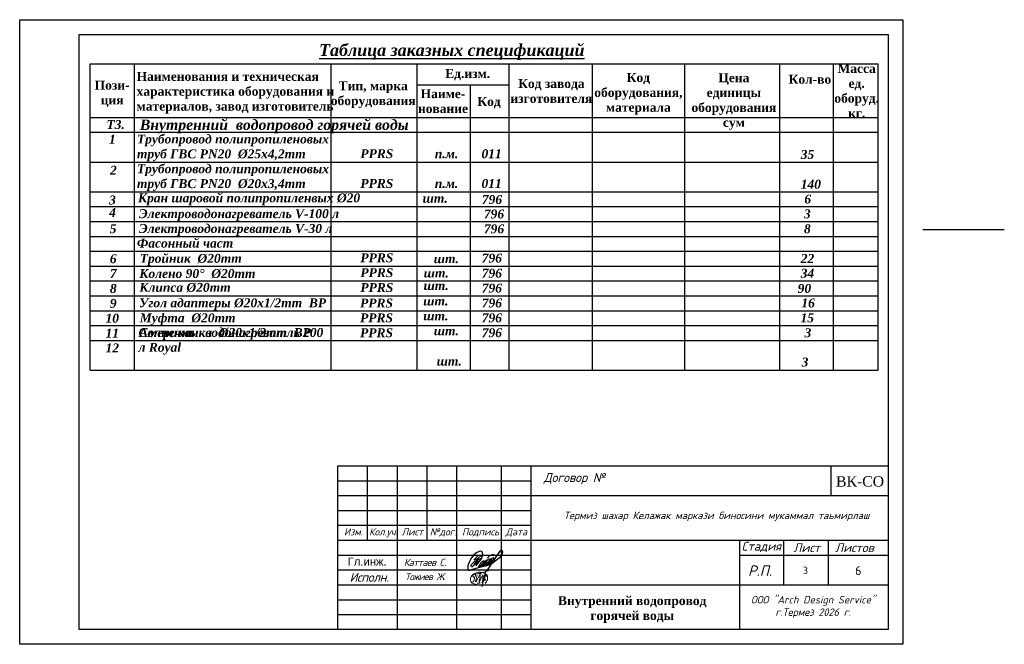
# Model space of a CAD drawing. Header units: inches. Extents: x 8001 to 766003, y -84601 to 563258.
# Tile 120 of 169: x 459026 to 492136, y 31797 to 52797. Entities that reach past the tile are written whole.
import ezdxf

# ---------------------------------------------------------------- set-up
doc = ezdxf.new("R2010")
doc.units = ezdxf.units.IN
doc.header["$MEASUREMENT"] = 0
doc.layers.add('_0', color=7, linetype='Continuous', lineweight=15)
doc.layers.add('ФВС-3', color=7, linetype='Continuous', lineweight=25)
doc.layers.add('liniya', color=7, linetype='Continuous')
doc.styles.add('MyStyle', font='isocpeur.ttf', dxfattribs={"height": 400})
doc.styles.add('OOO-Kazar', font='txt')
doc.styles.get("Standard").update_dxf_attribs({"font": 'arial.ttf'})

# ---------------------------------------------------------------- blocks, each defined once
blk = doc.blocks.new('gfnfd')
at = {"layer": '_0', "color": 5, "ltscale": 100}
for points in [[(6520818, 2413294), (6520848, 2413294)], [(6520801, 2413192), (6520834, 2413192)]]:
    blk.add_lwpolyline(points, dxfattribs=at)
blk.add_arc((6518800, 2413812), 2051, 342.7953, 345.3289, dxfattribs=at)
for points in [[(6520800, 2413285), (6520787, 2413205), (6520836, 2413285), (6520823, 2413202), (6520866, 2413283), (6520858, 2413196), (6520895, 2413322), (6520855, 2413150)], [(6520891, 2413186), (6520915, 2413229), (6520915, 2413269), (6520746, 2413281), (6520730, 2413208), (6520827, 2413173)], [(6520765, 2413255), (6520754, 2413268), (6520847, 2413305), (6520939, 2413339)], [(6520888, 2413288), (6520900, 2413266), (6520879, 2413250), (6520895, 2413224), (6520870, 2413213), (6520870, 2413207)], [(6520760, 2413206), (6520746, 2413203)]]:
    blk.add_spline(points, degree=3, dxfattribs=at)
blk = doc.blocks.new('rrwerewrewrewrew')
at = {"color": 5}
for points in [[(387872, 564817), (385461, 560165, 0.55556748), (386382, 560107), (391670, 566719), (392907, 570003, 0.16524673), (392907, 572723, 0.43735193), (390680, 575054, 0.1925367), (387853, 574100), (386571, 573489), (385290, 572586), (383117, 570710), (380078, 566719), (378699, 564105), (377285, 560326), (377078, 559578, 0.07852278), (377003, 555809, 0.23019417), (377694, 554621, 0.0887128), (377781, 554616, 0.0887128), (379419, 554812, 0.0887128), (381084, 555304), (390088, 557920), (399004, 560086), (402154, 561376)], [(390507, 558635), (395529, 562210), (397057, 563852), (397766, 564614), (397257, 565308), (395804, 564684), (393930, 562390), (393187, 560845, 0.24255711), (393041, 559580, 0.40328304), (393704, 559264), (399431, 563972), (400603, 565962), (400228, 566548), (398635, 565939), (397633, 564795), (395782, 562481), (395782, 560295), (396385, 560295), (399478, 562450), (401915, 565049, 0.04813408), (402290, 566969, 0.1195267), (400636, 565910), (398470, 562543), (398470, 560904), (398892, 560600), (405033, 566245, 0.12154345), (405033, 567557, 0.35845704), (404400, 567908, 0.15003716), (402713, 566737), (401915, 565049), (401358, 564455, 0.10332709), (401119, 561843, 0.57533837), (401471, 561164, 0.15295213), (402959, 561934), (404869, 563552), (412161, 569153), (414224, 572291), (414531, 574421), (414044, 575728), (413253, 576151), (412242, 575691), (411129, 574552), (409777, 572512), (406098, 567138), (396979, 553520)], [(387980, 570424), (385421, 567493, 0.22899883), (385508, 566433, 0.41488709), (386276, 566280), (387929, 567230), (391574, 570827), (387929, 567230), (383602, 559965), (381685, 558391), (380818, 558391), (380448, 559062), (380582, 559876), (380932, 560780), (382245, 562139), (384351, 563843), (392166, 568035)], [(393348, 564247, 0.15829732), (390735, 562114), (389962, 560238), (388831, 559169, 0.49817329), (388831, 558274, 0.20946853), (389828, 557885), (393236, 561652), (394204, 563658, 0.46432334), (393929, 564350), (393348, 564299), (393348, 564247)], [(398349, 567683, -0.17239952), (399516, 569357, -0.09374717), (402528, 571150, -0.27811873), (405794, 570727)]]:
    blk.add_lwpolyline(points, format="xyb", dxfattribs=at)
blk.add_lwpolyline([(385421, 567493), (383513, 565557)], dxfattribs=at)

msp = doc.modelspace()

# ---------------------------------------------------------------- linework, layer by layer
at = {"color": 0}
for p, q in [((459025.876, 52796.787), (488725.876, 52796.787)), ((459025.876, 31796.787), (459025.876, 52796.787)), ((488725.876, 52796.787), (488725.876, 31796.787)), ((461025.876, 52296.787), (488225.876, 52296.787)), ((461025.876, 32296.787), (461025.876, 52296.787)), ((488225.876, 52296.787), (488225.876, 32296.787)), ((461390.347, 51312.043), (487890.347, 51312.043)), ((461390.347, 41012.043), (461390.347, 51312.043)), ((462890.347, 41012.043), (462890.347, 51312.043)), ((469496.419, 41012.043), (469496.419, 51312.043)), ((472390.347, 41012.043), (472390.347, 51312.043)), ((475490.347, 41012.043), (475490.347, 51312.043)), ((478290.347, 41012.043), (478290.347, 51312.043)), ((481390.347, 41012.043), (481390.347, 51312.043)), ((484590.347, 41012.043), (484590.347, 51312.043)), ((486390.347, 41012.043), (486390.347, 51312.043)), ((487890.347, 41012.043), (487890.347, 51312.043)), ((472390.347, 50612.043), (475490.347, 50612.043)), ((474190.347, 41012.043), (474190.347, 50612.043)), ((461390.347, 49512.043), (487890.347, 49512.043)), ((461390.347, 49012.043), (487890.347, 49012.043)), ((461390.347, 48012.043), (487890.347, 48012.043)), ((461390.347, 47012.043), (487890.347, 47012.043)), ((461390.347, 46512.043), (487890.347, 46512.043)), ((461390.347, 46012.043), (487890.347, 46012.043)), ((461390.347, 45512.043), (487890.347, 45512.043)), ((461390.347, 45012.043), (487890.347, 45012.043)), ((461390.347, 44512.043), (487890.347, 44512.043)), ((461390.347, 44012.043), (487890.347, 44012.043)), ((461390.347, 43512.043), (487890.347, 43512.043)), ((461390.347, 43012.043), (487890.347, 43012.043)), ((461390.347, 42512.043), (487890.347, 42512.043)), ((461390.347, 42012.043), (487890.347, 42012.043)), ((461390.347, 41012.043), (487890.347, 41012.043)), ((488225.876, 32296.787), (461025.876, 32296.787)), ((488725.876, 31796.787), (459025.876, 31796.787))]:
    msp.add_line(p, q, dxfattribs=at)
at = {"color": 18, "true_color": 0x000000}
msp.add_line((489393, 45743.5), (492135.5, 45743.5), dxfattribs=at)
at = {"color": 7, "linetype": 'Continuous'}
for p, q in [((469725.876, 37796.787), (488225.876, 37796.787)), ((469725.876, 32296.787), (469725.876, 37796.787)), ((470725.876, 35296.787), (470725.876, 37796.787)), ((471725.876, 32296.787), (471725.876, 37796.787)), ((472725.876, 35296.787), (472725.876, 37796.787)), ((473725.876, 32296.787), (473725.876, 37796.787)), ((475225.876, 32296.787), (475225.876, 37796.787)), ((476225.876, 32296.787), (476225.876, 37796.787)), ((476225.876, 36796.787), (488225.876, 36796.787)), ((469725.876, 35796.787), (476225.876, 35796.787)), ((469725.876, 35296.787), (476225.876, 35296.787)), ((476225.876, 35296.787), (488225.876, 35296.787)), ((483225.876, 35296.787), (483225.876, 32296.787)), ((484725.876, 33796.787), (484725.876, 35296.787)), ((486220.038, 33796.787), (486220.038, 35296.787)), ((483225.876, 34796.787), (488225.876, 34796.787)), ((476225.876, 33796.787), (488225.876, 33796.787))]:
    msp.add_line(p, q, dxfattribs=at)
at = {"linetype": 'ByBlock', "ltscale": 0.1}
msp.add_line((486305.876, 37796.787), (486305.876, 36796.787), dxfattribs=at)
msp.add_lwpolyline([(469725.876, 37796.787), (488225.876, 37796.787), (488225.876, 32296.787), (469725.876, 32296.787)], close=True, dxfattribs=at)
at = {"color": 7, "linetype": 'Continuous'}
for points in [[(469725.876, 37296.787), (476225.876, 37296.787)], [(469725.876, 36796.787), (476225.876, 36796.787)], [(469725.876, 36296.787), (476225.876, 36296.787)], [(469725.876, 34796.787), (476225.876, 34796.787)], [(469725.876, 34296.787), (476225.876, 34296.787)], [(469725.876, 33796.787), (476225.876, 33796.787)], [(469725.876, 33296.787), (476225.876, 33296.787)], [(469725.876, 32796.787), (476225.876, 32796.787)]]:
    msp.add_lwpolyline(points, dxfattribs=at)

# ---------------------------------------------------------------- block references
at = {"color": 6, "xscale": 0.03125, "yscale": 0.03125, "zscale": 0.03125}
msp.add_blockref('rrwerewrewrewrew', (462314.239, 16956.981), dxfattribs=at)
at = {"layer": '_0', "xscale": 3, "yscale": 3, "zscale": 3}
msp.add_blockref('gfnfd', (-19087993.458, -7205718.846), dxfattribs=at)

# ---------------------------------------------------------------- texts
at = {"color": 0}
for s, insert, char_height, width, attachment_point in [('{\\fTimes New Roman|b1|i1|c204|p18;\\LТаблица заказных спецификаций}', (473555.964, 51976.732), 400, 9709.96253, 2), ('{\\fTimes New Roman|b1|i0|c204|p18;Наименования и техническая характеристика оборудования и материалов, завод изготовитель}', (462957.858, 51040.341), 300, 6866.68101, 1), ('{\\fTimes New Roman|b1|i0|c204|p18;Ед.изм.}', (473335.253, 51137.945), 300, 1741.27809, 1), ('{\\fTimes New Roman|b1|i0|c204|p18;Код оборудования, материала}', (479830.2, 51001.465), 300, 2642.92335, 2), ('{\\fTimes New Roman|b1|i0|c204|p18;Цена единицы оборудования\\Pсум}', (483041.487, 50995.035), 300, 2969.87361, 2), ('{\\fTimes New Roman|b1|i0|c204|p18;Масса \\Pед.\\Pоборуд.\\Pкг.}', (487170.536, 51307.152), 300, 2018.58837, 2), ('{\\fTimes New Roman|b1|i0|c204|p18;Пози-\\Pция}', (462133.724, 50746.509), 300, 1778.65771, 2), ('{\\fTimes New Roman|b1|i0|c204|p18;Тип, марка оборудования}', (470914.13, 50724.706), 300, 2555.80105, 2), ('{\\fTimes New Roman|b1|i0|c204|p18;Код завода изготовителя}', (476903.98, 50800.395), 300, 3755.54488, 2), ('{\\fTimes New Roman|b1|i0|c204|p18;Кол-во}', (484881.868, 50944.597), 300, 1883.37616, 1), ('{\\fTimes New Roman|b1|i0|c204|p18;Наиме-\\Pнование}', (473259.816, 50458.771), 300, 2217.68144, 2), ('{\\fTimes New Roman|b1|i0|c204|p18;Код}', (474415.803, 50198.727), 300, 2042.16445, 1), ('{\\fTimes New Roman|b1|i1|c204|p18;Т3.}', (461942.974, 49421.579), 300, 560.39005, 1), ('{\\fTimes New Roman|b1|i1|c204|p18;Внутренний  водопровод горячей воды}', (463065.526, 49440.855), 350, 9372.52796, 1), ('{\\fTimes New Roman|b1|i1|c204|p18;1}', (462027.184, 48927.062), 300, 200.04398, 1), ('{\\fTimes New Roman|b1|i1|c204|p18;Трубопровод полипропиленовых труб ГВС PN2\\fTimes New Roman|b1|i1|c0|p18;0\\fTimes New Roman|b1|i1|c204|p18;  %%C\\fTimes New Roman|b1|i1|c0|p18;2\\fTimes New Roman|b1|i1|c204|p18;5х4,2mm\\P\\P                }', (462968.187, 48935.7), 300, 6606.79245, 1), ('{\\fTimes New Roman|b1|i1|c204|p18;PPRS}', (470481.166, 48441.759), 300, 1098.09733, 1), ('{\\fTimes New Roman|b0|i0|c204|p18;    \\fTimes New Roman|b1|i1|c204|p18;п.м.}', (472532.079, 48441.009), 300, 1171.85364, 1), ('{\\fTimes New Roman|b1|i1|c204|p18;011}', (474554.826, 48441.009), 300, 643.01442, 1), ('{\\fTimes New Roman|b1|i1|c204|p18;2}', (462063.096, 47885.553), 300, 216.91492, 1), ('{\\fTimes New Roman|b1|i1|c204|p18;Трубопровод полипропиленовых труб ГВС PN2\\fTimes New Roman|b1|i1|c0|p18;0\\fTimes New Roman|b1|i1|c204|p18;  %%C\\fTimes New Roman|b1|i1|c0|p18;20\\fTimes New Roman|b1|i1|c204|p18;х\\fTimes New Roman|b1|i1|c0|p18;3\\fTimes New Roman|b1|i1|c204|p18;,\\fTimes New Roman|b1|i1|c0|p18;4\\fTimes New Roman|b1|i1|c204|p18;mm\\P\\P                }', (462968.187, 47935.7), 300, 6606.79245, 1), ('{\\fTimes New Roman|b1|i1|c204|p18;PPRS}', (470481.166, 47441.759), 300, 1098.09733, 1), ('{\\fTimes New Roman|b0|i0|c204|p18;    \\fTimes New Roman|b1|i1|c204|p18;п.м.}', (472532.079, 47441.009), 300, 1171.85364, 1), ('{\\fTimes New Roman|b1|i1|c204|p18;011}', (474554.826, 47441.009), 300, 643.01442, 1), ('{\\fTimes New Roman|b1|i1|c204|p18;3}', (462033.686, 46885.553), 300, 211.07498, 1), ('{\\fTimes New Roman|b1|i1|c204|p18;Кран шаровой полипропиленвых %%C\\fTimes New Roman|b1|i1|c0|p18;20}', (463002.186, 46954.792), 300, 7705.0591, 1), ('{\\fTimes New Roman|b0|i0|c204|p18;   \\fTimes New Roman|b1|i1|c204|p18;шт.}', (472574.556, 46943.184), 300, 1114.1031, 1), ('{\\fTimes New Roman|b1|i1|c204|p18;796}', (474567.753, 46901.805), 300, 671.99784, 1), ('{\\fTimes New Roman|b1|i1|c0|p18;6}', (485412.187, 46916.409), 300, 469.7628, 1), ('{\\fTimes New Roman|b1|i1|c204|p18;4}', (462033.648, 46467.448), 300, 225.3504, 1), ('{\\fTimes New Roman|b1|i1|c204|p18;Электроводонагреватель V-\\fTimes New Roman|b1|i1|c0|p18;10\\fTimes New Roman|b1|i1|c204|p18;0 л}', (463033.487, 46425.27), 300, 6717.25512, 1), ('{\\fTimes New Roman|b1|i1|c204|p18;796}', (474636.131, 46414.626), 300, 3755.54488, 1), ('{\\fTimes New Roman|b1|i1|c204|p18;3}', (485397.847, 46416.849), 300, 469.7628, 1), ('{\\fTimes New Roman|b1|i1|c204|p18;5}', (462052.26, 45919.531), 300, 226.21557, 1), ('{\\fTimes New Roman|b1|i1|c204|p18;Электроводонагреватель V-\\fTimes New Roman|b1|i1|c0|p18;3\\fTimes New Roman|b1|i1|c204|p18;0 л}', (463033.487, 45925.27), 300, 6717.25512, 1), ('{\\fTimes New Roman|b1|i1|c204|p18;796}', (474636.131, 45914.626), 300, 3755.54488, 1), ('{\\fTimes New Roman|b1|i1|c0|p18;8}', (485397.847, 45916.849), 300, 469.7628, 1), ('{\\fTimes New Roman|b1|i1|c204|p18;Фасонный част }', (462965.836, 45435.527), 300, 3370.18768, 1), ('{\\fTimes New Roman|b1|i1|c204|p18;6}', (462057.978, 44910.33), 300, 229.0274, 1), ('{\\fTimes New Roman|b1|i1|c204|p18;Тройник  %%C2\\fTimes New Roman|b1|i1|c0|p18;0\\fTimes New Roman|b1|i1|c204|p18;mm}', (463063.663, 44922.699), 300, 3676.82108, 1), ('{\\fTimes New Roman|b1|i1|c204|p18;PPRS}', (470481.166, 44941.759), 300, 1098.09733, 1), ('{\\fTimes New Roman|b1|i1|c204|p18;шт.}', (472949.856, 44913.304), 300, 781.87527, 1), ('{\\fTimes New Roman|b1|i1|c204|p18;796}', (474564.361, 44933.089), 300, 671.99784, 1), ('{\\fTimes New Roman|b1|i1|c204|p18;7}', (462057.978, 44410.33), 300, 229.0274, 1), ('{\\fTimes New Roman|b1|i1|c204|p18;Колено 90%%D  %%C\\fTimes New Roman|b1|i1|c0|p18;20\\fTimes New Roman|b1|i1|c204|p18;mm  }', (463048.013, 44412.332), 300, 4979.11121, 1), ('{\\fTimes New Roman|b1|i1|c204|p18;PPRS}', (470481.166, 44441.759), 300, 1098.09733, 1), ('{\\fTimes New Roman|b1|i1|c204|p18;796}', (474564.361, 44423.031), 300, 671.99784, 1), ('{\\fTimes New Roman|b1|i1|c0|p18;34}', (485288.717, 44420.708), 300, 668.32084, 1), ('{\\fTimes New Roman|b0|i0|c204|p18;   \\fTimes New Roman|b1|i1|c204|p18;шт.}', (472610.665, 44431.17), 300, 1114.1031, 1), ('{\\fTimes New Roman|b1|i1|c204|p18;8}', (462057.978, 43910.33), 300, 229.0274, 1), ('{\\fTimes New Roman|b1|i1|c204|p18;Клипса %%C\\fTimes New Roman|b1|i1|c0|p18;20\\fTimes New Roman|b1|i1|c204|p18;mm}', (463049.449, 43947.428), 300, 4179.11134, 1), ('{\\fTimes New Roman|b1|i1|c204|p18;PPRS}', (470481.166, 43941.759), 300, 1098.09733, 1), ('{\\fTimes New Roman|b0|i0|c204|p18;   \\fTimes New Roman|b1|i1|c204|p18;шт.}', (472606.736, 44009.927), 300, 1114.1031, 1), ('{\\fTimes New Roman|b1|i1|c204|p18;796}', (474564.361, 43923.031), 300, 671.99784, 1), ('\\pxt2;{\\fTimes New Roman|b1|i1|c0|p18;90}', (485187.171, 43912.143), 300, 671.99784, 1), ('{\\fTimes New Roman|b1|i1|c204|p18;9}', (462057.978, 43410.33), 300, 229.0274, 1), ('{\\fTimes New Roman|b1|i1|c204|p18;Угол адаптеры %%C20х1/2mm  ВР}', (463039.411, 43427.268), 300, 6603.09736, 1), ('{\\fTimes New Roman|b1|i1|c204|p18;PPRS}', (470471.129, 43421.6), 300, 1098.09733, 1), ('{\\fTimes New Roman|b0|i0|c204|p18;   \\fTimes New Roman|b1|i1|c204|p18;шт.}', (472596.699, 43489.767), 300, 1114.1031, 1), ('{\\fTimes New Roman|b1|i1|c204|p18;796}', (474564.361, 43423.031), 300, 671.99784, 1), ('{\\fTimes New Roman|b1|i1|c0|p18;16}', (485310.744, 43421.984), 300, 456.70742, 1), ('{\\fTimes New Roman|b1|i1|c204|p18;10}', (461912.373, 42910.33), 300, 445.32156, 1), ('{\\fTimes New Roman|b1|i1|c204|p18;Муфта  %%C20mm}', (463063.663, 42922.699), 300, 3329.38789, 1), ('{\\fTimes New Roman|b1|i1|c204|p18;PPRS}', (470471.129, 42921.6), 300, 1098.09733, 1), ('{\\fTimes New Roman|b0|i0|c204|p18;   \\fTimes New Roman|b1|i1|c204|p18;шт.}', (472596.699, 42989.767), 300, 1114.1031, 1), ('{\\fTimes New Roman|b1|i1|c204|p18;796}', (474564.361, 42923.031), 300, 671.99784, 1), ('{\\fTimes New Roman|b1|i1|c0|p18;15}', (485283.403, 42921.984), 300, 443.15862, 1), ('{\\fTimes New Roman|b1|i1|c204|p18;11}', (461912.373, 42410.33), 300, 445.32156, 1), ('{\\fTimes New Roman|b1|i1|c204|p18;Американка  %%C20х1/2mm  ВР}', (463039.411, 42427.268), 300, 6322.71368, 1), ('{\\fTimes New Roman|b1|i1|c204|p18;PPRS}', (470471.129, 42421.6), 300, 1098.09733, 1), ('{\\fTimes New Roman|b1|i1|c204|p18;шт.}', (472949.856, 42487.764), 300, 781.87527, 1), ('{\\fTimes New Roman|b1|i1|c204|p18;796}', (474564.361, 42423.031), 300, 671.99784, 1), ('{\\fTimes New Roman|b1|i1|c0|p18;3}', (485418.324, 42421.984), 300, 469.7628, 1), ('{\\fTimes New Roman|b1|i1|c204|p18;12}', (461912.373, 41910.33), 300, 445.32156, 1), ('{\\fTimes New Roman|b1|i0|c204|p18;Внутренний водопровод \\Pгорячей воды }', (479622.934, 33414.882), 300, 5848.13217, 2)]:
    msp.add_mtext(s, dxfattribs=dict(at, insert=insert, char_height=char_height, width=width, attachment_point=attachment_point))
at = {"color": 0, "char_height": 300, "attachment_point": 1}
for s, insert in [('{\\fTimes New Roman|b1|i1|c204|p18;35}', (485290.771, 48415.919)), ('{\\fTimes New Roman|b1|i1|c204|p18;140}', (485290.771, 47415.919))]:
    msp.add_mtext(s, dxfattribs=dict(at, insert=insert))
for s, insert, char_height, width, attachment_point in [('{\\fTimes New Roman|b1|i1|c0|p18;22}', (485292.161, 44920.251), 300, 469.7628, 1), ('{\\fISOCPEUR|b0|i1|c204|p34;\\T0.9;Каттаев С}.', (471945.876, 34552.101), 240, 2180, 4)]:
    msp.add_mtext(s, dxfattribs=dict(insert=insert, char_height=char_height, width=width, attachment_point=attachment_point))
at = {"color": 1, "char_height": 300, "attachment_point": 1}
for s, insert, width in [('{\\fTimes New Roman|b1|i1|c0|p18;\\C0;                                            C\\fTimes New Roman|b1|i1|c204|p18;олнечны \\fTimes New Roman|b1|i1|c0|p18; \\fTimes New Roman|b1|i1|c204|p18;водонагреватль\\fTimes New Roman|b1|i1|c0|p18; \\fTimes New Roman|b1|i1|c204|p18;2\\fTimes New Roman|b1|i1|c0|p18;00 \\fTimes New Roman|b1|i1|c204|p18;л \\fTimes New Roman|b1|i1|c0|p18;Royal}', (463023.087, 42432.289), 6486.75009), ('{\\fTimes New Roman|b1|i1|c204|p18;\\C0;шт.}', (473046.692, 41468.067), 850.35472), ('{\\fTimes New Roman|b1|i1|c0|p18;\\C0;3}', (485319.666, 41436.585), 255.29972)]:
    msp.add_mtext(s, dxfattribs=dict(at, insert=insert, width=width))
at = {"insert": (486476.043, 37449.723), "char_height": 350, "attachment_point": 1}
msp.add_mtext('{\\fTimes New Roman|b0|i0|c204|p18;ВК-СО}', dxfattribs=at)
at = {"attachment_point": 1, "style": 'MyStyle'}
for s, width, insert, char_height in [('3', 541.26649, (485357.369, 34404.998), 250), ('6', 968.8472, (487115.971, 34424.597), 300)]:
    msp.add_mtext_dynamic_manual_height_columns(s, width=width, gutter_width=1250, heights=[0], dxfattribs=dict(at, insert=insert, char_height=char_height))
at = {"layer": 'liniya', "insert": (470057.89, 34714.661), "char_height": 270, "width": 1161.89216, "attachment_point": 1}
msp.add_mtext('Гл.инж.', dxfattribs=at)
at = {"layer": 'ФВС-3', "color": 0, "linetype": 'Continuous', "lineweight": 5, "style": 'OOO-Kazar'}
for s, insert, char_height, attachment_point in [('{\\fISOCPEUR|b0|i1|c204|p34;Договор №}', (477676.352, 37171.87), 300, 8), ('{\\fISOCPEUR|b0|i1|c204|p34;Изм.}', (470245.232, 35697.215), 240, 2), ('{\\fISOCPEUR|b0|i1|c204|p34;Кол.уч.}', (471257.267, 35697.215), 240, 2), ('{\\fISOCPEUR|b0|i1|c204|p34;Лист}', (472229.365, 35697.215), 240, 2), ('{\\fISOCPEUR|b0|i1|c204|p34;№дог.}', (473265.257, 35697.215), 240, 2), ('{\\fISOCPEUR|b0|i1|c204|p34;Подпись}', (474522.342, 35697.215), 240, 2), ('{\\fISOCPEUR|b0|i1|c204|p34;Дата}', (475726.984, 35697.215), 240, 2), ('{\\fISOCPEUR|b0|i1|c204|p34;Стадия}', (483967.012, 34896.787), 300, 8), ('{\\fISOCPEUR|b0|i1|c204|p34;Лист }', (485491.232, 34896.787), 300, 8), ('{\\fISOCPEUR|b0|i1|c204|p34;Листов }', (487095.239, 34896.787), 300, 8), ('{\\fISOCPEUR|b0|i1|c204|p34;Р.П.}', (483921.744, 34096.787), 350, 8), ('{\\fISOCPEUR|b0|i1|c204|p34;\\T0.95;Исполн.}', (470777.733, 34200.535), 300, 2)]:
    msp.add_mtext(s, dxfattribs=dict(at, insert=insert, char_height=char_height, attachment_point=attachment_point))
at = {"layer": 'ФВС-3', "linetype": 'Continuous', "lineweight": 5, "style": 'OOO-Kazar'}
for s, insert, char_height, attachment_point in [('{\\fISOCPEUR|b0|i1|c204|p34;Термиз шахар Келажак маркази биносини мукаммал таьмирлаш\\P  }', (482460.309, 35519.958), 250, 8), ('{\\fISOCPEUR|b0|i1|c204|p34;\\T0.9;Тожиев Ж.}', (472660.689, 34183.556), 230, 2), ('{\\fISOCPEUR|b0|i1|c204|p34;ООО "Arch Design Service"\\Pг.Термез 20\\fISOCPEUR|b0|i1|c0|p34;26\\fISOCPEUR|b0|i1|c204|p34; г.\\P  }', (485704.768, 32267.939), 250, 8)]:
    msp.add_mtext(s, dxfattribs=dict(at, insert=insert, char_height=char_height, attachment_point=attachment_point))

doc.saveas('drawing.dxf')
